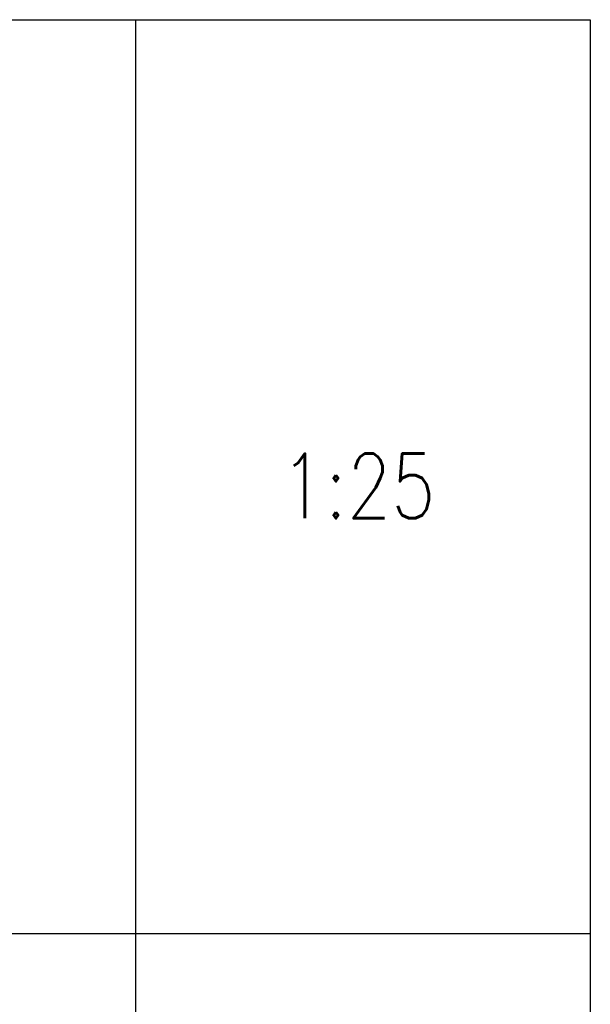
# Model space of a CAD drawing. Extents: x -1474 to 103285, y -318 to 75879.
# Tile 6 of 11: x 10899 to 23272, y 54544 to 75879. Entities that reach past the tile are written whole.
import ezdxf

# ---------------------------------------------------------------- set-up
doc = ezdxf.new("R2010")
doc.units = 0
doc.header["$LTSCALE"] = 8
doc.header["$MEASUREMENT"] = 0
doc.layers.add('P-Linia3', color=6, linetype='Continuous', lineweight=60)
doc.styles.add('SIMPLEX', font='simplex.shx', dxfattribs={"width": 0.8})

msp = doc.modelspace()

# ---------------------------------------------------------------- linework, layer by layer
for p, q in [((-1474.27129, 75878.71132), (23271.69836, 75878.71132)), ((13410.56198, 75878.71132), (13410.56198, 33210.17679)), ((23271.69836, 75878.71132), (23271.69836, 33210.17679)), ((-1474.27129, 56076.12279), (23271.69836, 56076.12279))]:
    msp.add_line(p, q)

# ---------------------------------------------------------------- texts
at = {"layer": 'P-Linia3', "color": 6, "linetype": 'Continuous', "insert": (18235.22753, 65776.21506), "char_height": 1400, "attachment_point": 5, "style": 'SIMPLEX'}
msp.add_mtext('{\\Fsimplex.shx|c238;1:25}', dxfattribs=at)

doc.saveas('drawing.dxf')
